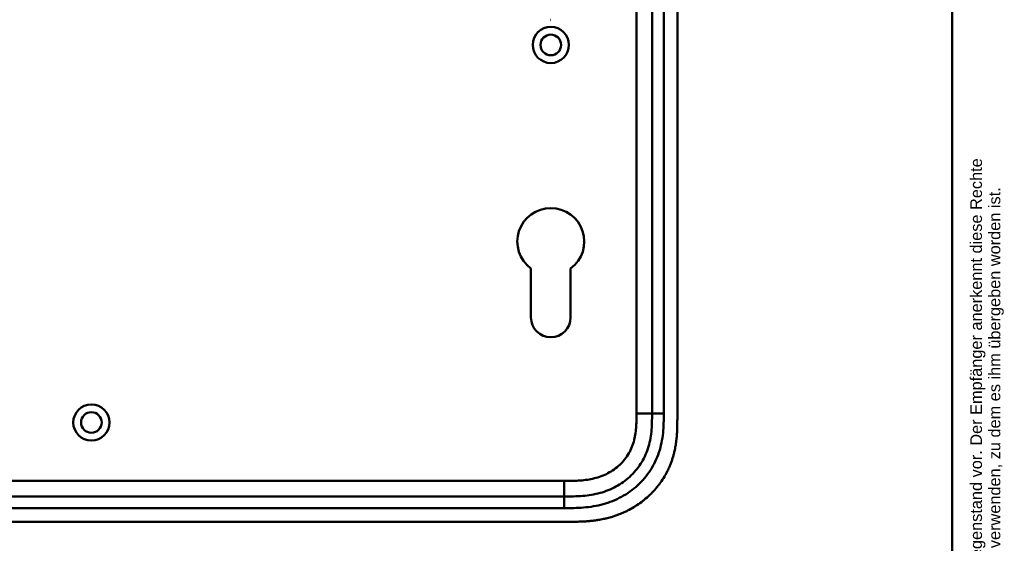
# Model space of a CAD drawing. Header units: millimetres. Extents: x 20 to 833, y 20 to 574.
# Tile 19 of 22: x 581 to 833, y 269 to 403. Entities that reach past the tile are written whole.
import ezdxf
from ezdxf.enums import TextEntityAlignment as Align

# ---------------------------------------------------------------- set-up
doc = ezdxf.new("R2010")
doc.units = ezdxf.units.MM
doc.header["$LTSCALE"] = 2
for name, color, linetype, lineweight in [('Sichtbare Kanten(DIN)', 7, 'Continuous', 50), ('Sichtbare tangentiale Kanten(DIN)', 7, 'Continuous', 50), ('Skizziergeometrie(DIN)', 7, 'Continuous', 50), ('Symbole(DIN)', 7, 'Continuous', 25)]:
    doc.layers.add(name, color=color, linetype=linetype, lineweight=lineweight)
doc.styles.add('Aktuell-DIN', font='arial.ttf')
doc.styles.add('Textstil10', font='arial.ttf')
doc.styles.add('Textstil41', font='arial.ttf', dxfattribs={"width": 0.8})
doc.styles.add('Textstil83', font='arial.ttf', dxfattribs={"width": 0.8})

# ---------------------------------------------------------------- blocks, each defined once
blk = doc.blocks.new('Ränder Standardrahmen')
at = {"layer": 'Skizziergeometrie(DIN)', "flags": 128}
blk.add_lwpolyline([(10, 10), (10, 287), (410, 287), (410, 10), (10, 10)], dxfattribs=at)
blk = doc.blocks.new('Schriftfelder Heusser')
at = {"layer": 'Symbole(DIN)', "color": 7, "insert": (293.33, 191.7), "char_height": 1.5, "width": 182.3003, "attachment_point": 1, "rotation": 90, "line_spacing_factor": 0.944221, "style": 'Aktuell-DIN'}
blk.add_mtext('\\fArial|b0|i0;\\H1.5000;Die Schlossfabrik Heusser AG ist Eigentümerin dieses Dokumentes und behält sich alle Rechte an diesem und dem dargestellten Gegenstand vor. Der Empfänger anerkennt diese Rechte\\Pund wird das Dokument nicht ohne schriftliche Ermächtigung der Eigentümerin Dritten zugänglich machen oder zu anderen Zwecken verwenden, zu dem es ihm übergeben worden ist.\\P ', dxfattribs=at)
at = {"layer": 'Symbole(DIN)', "color": 179, "true_color": 0x262659, "style": 'Textstil10'}
blk.add_attdef('ERSTELLUNGSDATUM_001', (217.23, 218.29), '', height=2, dxfattribs=at)
at = {"layer": 'Symbole(DIN)', "color": 179, "true_color": 0x262659}
for tag, height, style, p in [('AUTOR', 2.49, 'Aktuell-DIN', (240.03, 219.26)), ('KONTROLLDATUM', 2, 'Textstil10', (217.42, 215.04)), ('KONTROLLIERT_VON', 2, 'Textstil10', (239.98, 215.05))]:
    blk.add_attdef(tag, text='', height=height, dxfattribs=dict(at, style=style)).set_placement(p, align=Align.MIDDLE_LEFT)
at = {"layer": 'Symbole(DIN)', "color": 7, "style": 'Textstil83', "width": 0.8}
blk.add_attdef('Anfänglicher_Ansichtsmaßstab_001', (281.57, 213.34), '', height=2.3, dxfattribs=at)
at = {"layer": 'Symbole(DIN)', "color": 179, "true_color": 0x262659, "style": 'Textstil10'}
blk.add_attdef('PROJEKT', text='', height=2, dxfattribs=at).set_placement((217.77, 209.72), align=Align.BOTTOM_LEFT)
at = {"layer": 'Symbole(DIN)', "color": 7, "style": 'Textstil41', "width": 0.8}
blk.add_attdef('STATUS', text='', height=5, dxfattribs=at).set_placement((284.53, 195.86), align=Align.MIDDLE_CENTER)

msp = doc.modelspace()

# ---------------------------------------------------------------- linework, layer by layer
at = {"layer": 'Sichtbare Kanten(DIN)'}
for p, q in [((742.932, 302.267), (742.932, 491.699)), ((749.432, 301.267), (749.432, 492.699)), ((711.832, 326.983), (711.832, 339.559)), ((722.032, 339.558), (722.032, 326.983)), ((575.471, 280.983), (720.394, 280.983)), ((562.471, 274.483), (721.394, 274.483))]:
    msp.add_line(p, q, dxfattribs=at)
for centre, radius in [((716.932, 396.983), 4.65), ((716.932, 396.983), 2.65), ((598.932, 299.983), 4.65), ((598.932, 299.983), 2.65)]:
    msp.add_circle(centre, radius, dxfattribs=at)
for centre, radius, start, end in [((716.932, 346.483), 8.6, 306.36956, 233.62588), ((716.932, 326.983), 5.1, 180, 0)]:
    msp.add_arc(centre, radius, start, end, dxfattribs=at)
msp.add_open_spline([(716.789, 403.47), (716.797, 403.47), (716.806, 403.47), (716.815, 403.47)], degree=3, dxfattribs=at)
for points, knots in [([(720.394, 280.983), (721.199, 280.983), (722.796, 280.984), (725.133, 281.091), (727.398, 281.368), (730.315, 282.005), (733.75, 283.368), (737.334, 285.91), (740.164, 289.253), (741.723, 292.531), (742.471, 295.36), (742.8, 297.578), (742.931, 299.884), (742.932, 301.468), (742.932, 302.267)], [18.3883596, 18.3883596, 18.3883596, 18.3883596, 18.6318617, 18.875363, 19.1188643, 19.3623656, 19.8493681, 20.3363707, 20.8233732, 21.3103757, 21.553877, 21.7973783, 22.0408796, 22.2843823, 22.2843823, 22.2843823, 22.2843823]), ([(721.394, 274.483), (721.991, 274.483), (723.042, 274.484), (724.253, 274.509), (725.166, 274.544), (725.776, 274.577), (726.539, 274.631), (727.149, 274.685), (727.913, 274.769), (728.523, 274.849), (729.438, 274.99), (730.349, 275.16), (731.556, 275.438), (732.452, 275.686), (733.34, 275.966), (733.927, 276.17), (734.798, 276.5), (735.657, 276.863), (736.918, 277.469), (738.008, 278.072), (739.322, 278.905), (740.334, 279.633), (741.541, 280.617), (742.459, 281.461), (743.539, 282.585), (744.347, 283.536), (745.282, 284.785), (745.966, 285.83), (746.659, 287.053), (747.078, 287.892), (747.46, 288.747), (747.697, 289.324), (747.97, 290.055), (748.17, 290.646), (748.396, 291.392), (748.559, 291.993), (748.777, 292.9), (748.96, 293.813), (749.147, 295.039), (749.249, 295.958), (749.325, 296.877), (749.362, 297.489), (749.396, 298.252), (749.414, 298.86), (749.427, 299.617), (749.432, 300.37), (749.432, 300.969), (749.432, 301.267)], [0.00000945, 0.00000945, 0.00000945, 0.00000945, 0.04167564, 0.07292528, 0.08334182, 0.10417491, 0.11459146, 0.13542455, 0.1458411, 0.16667419, 0.17709074, 0.20834038, 0.22917347, 0.26042311, 0.27083965, 0.29167275, 0.30208929, 0.33333893, 0.35417202, 0.39583821, 0.4166713, 0.45833749, 0.47917058, 0.52083676, 0.54166985, 0.58333604, 0.60416913, 0.64583532, 0.66666841, 0.69791805, 0.70833459, 0.72916769, 0.73958423, 0.76041733, 0.77083387, 0.79166696, 0.80208351, 0.83333315, 0.85416624, 0.88541588, 0.89583243, 0.91666552, 0.92708206, 0.94791516, 0.9583317, 0.9791648, 0.99999789, 0.99999789, 0.99999789, 0.99999789])]:
    msp.add_open_spline(points, degree=3, knots=knots, dxfattribs=at)
at = {"layer": 'Sichtbare tangentiale Kanten(DIN)'}
for p, q in [((738.932, 302.267), (738.932, 491.699)), ((745.932, 491.699), (745.932, 302.267)), ((738.932, 302.267), (742.932, 302.267)), ((742.932, 302.267), (745.932, 302.267)), ((575.47, 284.983), (720.394, 284.983)), ((720.394, 284.983), (720.394, 280.983)), ((720.394, 280.983), (720.394, 277.983)), ((720.394, 277.983), (575.471, 277.983))]:
    msp.add_line(p, q, dxfattribs=at)
for points, knots in [([(720.394, 284.983), (720.558, 284.983), (720.721, 284.983), (720.885, 284.983), (721.328, 284.983), (721.77, 284.985), (722.213, 284.992), (722.365, 284.994), (722.517, 284.997), (722.67, 285), (722.746, 285.002), (722.822, 285.004), (722.898, 285.006), (722.974, 285.008), (723.051, 285.01), (723.13, 285.013), (723.44, 285.023), (723.734, 285.036), (724.04, 285.053), (724.047, 285.054), (724.055, 285.054), (724.062, 285.055), (724.68, 285.091), (725.267, 285.143), (725.86, 285.218), (725.87, 285.22), (725.879, 285.221), (725.888, 285.222), (726.488, 285.299), (727.081, 285.4), (727.67, 285.532), (727.676, 285.533), (727.681, 285.534), (727.686, 285.535), (728.285, 285.669), (728.882, 285.835), (729.461, 286.034), (729.465, 286.035), (729.468, 286.036), (729.472, 286.037), (730.058, 286.238), (730.639, 286.477), (731.198, 286.75), (731.757, 287.022), (732.302, 287.333), (732.822, 287.677), (733.341, 288.022), (733.84, 288.402), (734.307, 288.814), (734.777, 289.229), (735.222, 289.68), (735.628, 290.157), (736.032, 290.631), (736.405, 291.14), (736.736, 291.667), (737.065, 292.192), (737.359, 292.746), (737.608, 293.311), (737.855, 293.87), (738.065, 294.453), (738.234, 295.041), (738.235, 295.045), (738.237, 295.05), (738.238, 295.054), (738.404, 295.632), (738.533, 296.219), (738.631, 296.813), (738.632, 296.822), (738.634, 296.83), (738.635, 296.839), (738.731, 297.428), (738.798, 298.017), (738.843, 298.634), (738.844, 298.642), (738.844, 298.649), (738.845, 298.657), (738.867, 298.961), (738.883, 299.255), (738.895, 299.557), (738.908, 299.867), (738.916, 300.176), (738.922, 300.483), (738.932, 301.08), (738.932, 301.674), (738.932, 302.267)], [0, 0, 0, 0, 0.0490671, 0.0490671, 0.0490671, 0.1818725, 0.1818725, 0.1818725, 0.2275822, 0.2275822, 0.2275822, 0.2504376, 0.2504376, 0.2504376, 0.2732931, 0.2732931, 0.2732931, 0.3625526, 0.3625526, 0.3625526, 0.3647147, 0.3647147, 0.3647147, 0.5447737, 0.5447737, 0.5447737, 0.5475879, 0.5475879, 0.5475879, 0.7297386, 0.7297386, 0.7297386, 0.7313885, 0.7313885, 0.7313885, 0.9165146, 0.9165146, 0.9165146, 0.9175992, 0.9175992, 0.9175992, 1.1050076, 1.1050076, 1.1050076, 1.2924792, 1.2924792, 1.2924792, 1.4799717, 1.4799717, 1.4799717, 1.6686885, 1.6686885, 1.6686885, 1.8566662, 1.8566662, 1.8566662, 2.0435313, 2.0435313, 2.0435313, 2.2286199, 2.2286199, 2.2286199, 2.2299464, 2.2299464, 2.2299464, 2.4117448, 2.4117448, 2.4117448, 2.4144628, 2.4144628, 2.4144628, 2.594816, 2.594816, 2.594816, 2.5970115, 2.5970115, 2.5970115, 2.6862568, 2.6862568, 2.6862568, 2.7781066, 2.7781066, 2.7781066, 2.9561096, 2.9561096, 2.9561096, 2.9561096]), ([(745.932, 302.267), (745.932, 301.468), (745.931, 299.821), (745.79, 297.287), (745.417, 294.764), (744.55, 291.474), (742.712, 287.605), (739.379, 283.673), (735.188, 280.701), (731.209, 279.127), (727.892, 278.405), (725.37, 278.098), (722.846, 277.984), (721.199, 277.983), (720.394, 277.983)], [18.388359, 18.388359, 18.388359, 18.388359, 18.6318621, 18.8753634, 19.1188646, 19.3623659, 19.8493685, 20.336371, 20.8233735, 21.3103761, 21.5538774, 21.7973786, 22.0408799, 22.2843826, 22.2843826, 22.2843826, 22.2843826])]:
    msp.add_open_spline(points, degree=3, knots=knots, dxfattribs=at)

# ---------------------------------------------------------------- block references
at = {"xscale": 2, "yscale": 2, "zscale": 2}
for name, p in [('Ränder Standardrahmen', (0, 0)), ('Schriftfelder Heusser', (238, -362.833))]:
    msp.add_blockref(name, p, dxfattribs=at)

doc.saveas('drawing.dxf')
